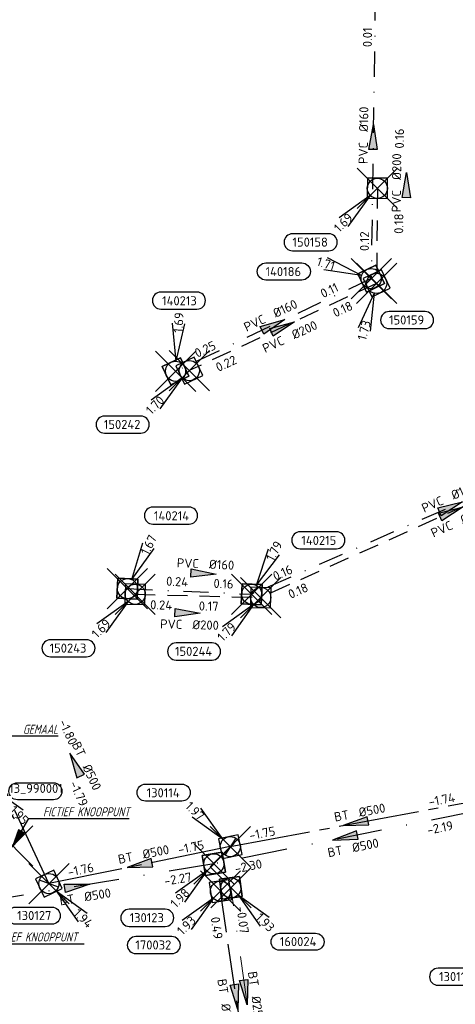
# Model space of a CAD drawing. Header units: metres. Extents: x 153343 to 157271, y 461673 to 467005.
# Tile 147 of 191: x 153756 to 153821, y 466646 to 466792. Entities that reach past the tile are written whole.
import ezdxf
from ezdxf.enums import TextEntityAlignment as Align

# ---------------------------------------------------------------- set-up
doc = ezdxf.new("R2010")
doc.units = ezdxf.units.M
doc.header["$LTSCALE"] = 0.75
doc.header["$PDMODE"] = 3
doc.header["$PDSIZE"] = 3
for name, pattern in [('RI-GWA_BETON', [22, 16, -2, 2, -2]), ('RI-HWA_BETON', [11.4, 9, -2.4]), ('RI-HWA_PVC', [6.4, 4, -2.4]), ('RI-VWA_BETON', [19, 9, -5, 0, -5]), ('RI-VWA_PVC', [11, 5, -3, 0, -3])]:
    doc.linetypes.add(name, pattern=pattern)
doc.layers.get('0').update_dxf_attribs({"lineweight": 25})
doc.layers.get('defpoints').update_dxf_attribs({"lineweight": 25})
for name, color, linetype in [('B-OI-RI-AANPIJLING', 1, 'Continuous'), ('B-OI-RI-GWA_RIOOLPUT_INSPECTIEPUT-S @ 0.75', 11, 'Continuous'), ('B-OI-RI-GWA_TRANSPORTLEIDING_BETON_500-G', 11, 'RI-GWA_BETON'), ('B-OI-RI-HWA_PUTNUMMER-S @ 0.75', 151, 'Continuous'), ('B-OI-RI-HWA_TRANSPORTLEIDING_BETON_300-G', 151, 'RI-HWA_BETON'), ('B-OI-RI-HWA_TRANSPORTLEIDING_PVC_200-G', 151, 'RI-HWA_PVC'), ('B-OI-RI-VWA_PUTNUMMER-S @ 0.75', 33, 'Continuous'), ('B-OI-RI-VWA_TRANSPORTLEIDING_BETON_500-G', 33, 'RI-VWA_BETON'), ('B-OI-RI-VWA_TRANSPORTLEIDING_PVC_160-G', 33, 'RI-VWA_PVC'), ('fictief knooppunt', 7, 'Continuous')]:
    doc.layers.add(name, color=color, linetype=linetype)
for name, color, linetype, lineweight in [('B-OI-RI-GWA_PUTNUMMER-S @ 0.75', 11, 'Continuous', 25), ('B-OI-RI-GWA_STROOMRICHTING-S @ 0.75', 11, 'Continuous', 25), ('B-OI-RI-HWA_RIOOLPUT_INSPECTIEPUT-S', 151, 'Continuous', 25), ('B-OI-RI-HWA_STROOMRICHTING-S @ 0.75', 151, 'Continuous', 25), ('B-OI-RI-VWA_RIOOLPUT_INSPECTIEPUT_BETON-S', 33, 'Continuous', 25), ('B-OI-RI-VWA_STROOMRICHTING-S @ 0.75', 33, 'Continuous', 25), ('B-OI-RI-VWA_TRANSPORTLEIDING_BETON_250-G', 33, 'RI-VWA_BETON', 18), ('N-OI-RI-BIJZONDERDERHEDEN-T18', 134, 'Continuous', 18)]:
    doc.layers.add(name, color=color, linetype=linetype, lineweight=lineweight)
doc.layers.add('inspectieput', color=7, linetype='Continuous', plot=False)
doc.styles.add('NLCS-ISO', font='isocpeur.ttf')
doc.styles.add('NLCS-ISO-M750-T18_CURSIEF', font='NLCS-ISO.ttf', dxfattribs={"oblique": 15, "height": 1.35})

# ---------------------------------------------------------------- blocks, each defined once
blk = doc.blocks.new('*U239')
at = {"ltscale": 0.1}
blk.add_hatch(color=256, dxfattribs=at).paths.add_polyline_path([(2.5, 0), (-2.5, -0.83), (-2.5, 0.83)])
at = {"ltscale": 0.1, "flags": 128}
blk.add_lwpolyline([(2.5, 0), (-2.5, -0.83), (-2.5, 0.83)], close=True, dxfattribs=at)
at = {"ltscale": 0.1, "style": 'NLCS-ISO'}
for tag, p in [('BOBL', (-11.86, -3.24)), ('MAT', (-1, -3.74))]:
    blk.add_attdef(tag, text='', height=1.8, dxfattribs=at).set_placement(p, align=Align.BOTTOM_RIGHT)
for tag, p in [('DIA', (1, -3.74)), ('BOBR', (10.91, -3.24))]:
    blk.add_attdef(tag, text='', height=1.8, dxfattribs=at).set_placement(p, align=Align.BOTTOM_LEFT)
at = {"layer": 'defpoints', "ltscale": 0.1, "style": 'NLCS-ISO', "flags": 1}
blk.add_attdef('JVA', text='', height=1.8, dxfattribs=at).set_placement((0, -1), align=Align.TOP_CENTER)
blk = doc.blocks.new('*U2389')
at = {"ltscale": 0.1}
blk.add_hatch(color=256, dxfattribs=at).paths.add_polyline_path([(2.5, 0), (-2.5, -0.83), (-2.5, 0.83)])
at = {"ltscale": 0.1, "flags": 128}
blk.add_lwpolyline([(2.5, 0), (-2.5, -0.83), (-2.5, 0.83)], close=True, dxfattribs=at)
at = {"ltscale": 0.1, "style": 'NLCS-ISO'}
for tag, p in [('BOBL', (-11.6, 0)), ('MAT', (-1, 0.5))]:
    blk.add_attdef(tag, text='', height=1.8, dxfattribs=at).set_placement(p, align=Align.BOTTOM_RIGHT)
for tag, p in [('DIA', (1, 0.5)), ('BOBR', (10.66, 0))]:
    blk.add_attdef(tag, text='', height=1.8, dxfattribs=at).set_placement(p, align=Align.BOTTOM_LEFT)
at = {"layer": 'defpoints', "ltscale": 0.1, "style": 'NLCS-ISO', "flags": 1}
blk.add_attdef('JVA', text='', height=1.8, dxfattribs=at).set_placement((0, -1), align=Align.TOP_CENTER)
blk = doc.blocks.new('*U2412')
at = {"ltscale": 0.1}
blk.add_hatch(color=256, dxfattribs=at).paths.add_polyline_path([(2.5, 0), (-2.5, -0.83), (-2.5, 0.83)])
at = {"ltscale": 0.1, "flags": 128}
blk.add_lwpolyline([(2.5, 0), (-2.5, -0.83), (-2.5, 0.83)], close=True, dxfattribs=at)
at = {"ltscale": 0.1, "style": 'NLCS-ISO'}
for tag, p in [('BOBL', (-3.13, 0)), ('MAT', (-1, -3.74))]:
    blk.add_attdef(tag, text='', height=1.8, dxfattribs=at).set_placement(p, align=Align.BOTTOM_RIGHT)
for tag, p in [('BOBR', (2.18, 0.01)), ('DIA', (1, -3.74))]:
    blk.add_attdef(tag, text='', height=1.8, dxfattribs=at).set_placement(p, align=Align.BOTTOM_LEFT)
at = {"layer": 'defpoints', "ltscale": 0.1, "style": 'NLCS-ISO', "flags": 1}
blk.add_attdef('JVA', text='', height=1.8, dxfattribs=at).set_placement((0, -1), align=Align.TOP_CENTER)
blk = doc.blocks.new('*U2422')
at = {"ltscale": 0.1}
blk.add_hatch(color=256, dxfattribs=at).paths.add_polyline_path([(2.5, 0), (-2.5, -0.83), (-2.5, 0.83)])
at = {"ltscale": 0.1, "flags": 128}
blk.add_lwpolyline([(2.5, 0), (-2.5, -0.83), (-2.5, 0.83)], close=True, dxfattribs=at)
at = {"ltscale": 0.1, "style": 'NLCS-ISO'}
for tag, p in [('BOBL', (-32.19, -3.24)), ('MAT', (-1, -3.74))]:
    blk.add_attdef(tag, text='', height=1.8, dxfattribs=at).set_placement(p, align=Align.BOTTOM_RIGHT)
for tag, p in [('DIA', (1, -3.74)), ('BOBR', (31.24, -3.23))]:
    blk.add_attdef(tag, text='', height=1.8, dxfattribs=at).set_placement(p, align=Align.BOTTOM_LEFT)
at = {"layer": 'defpoints', "ltscale": 0.1, "style": 'NLCS-ISO', "flags": 1}
blk.add_attdef('JVA', text='', height=1.8, dxfattribs=at).set_placement((0, -1), align=Align.TOP_CENTER)
blk = doc.blocks.new('*U2195')
at = {"ltscale": 0.1}
blk.add_hatch(color=256, dxfattribs=at).paths.add_polyline_path([(2.5, 0), (-2.5, -0.83), (-2.5, 0.83)])
at = {"ltscale": 0.1, "flags": 128}
blk.add_lwpolyline([(2.5, 0), (-2.5, -0.83), (-2.5, 0.83)], close=True, dxfattribs=at)
at = {"ltscale": 0.1, "style": 'NLCS-ISO'}
for tag, p in [('BOBL', (-11.16, -3.24)), ('MAT', (-1, -3.74))]:
    blk.add_attdef(tag, text='', height=1.8, dxfattribs=at).set_placement(p, align=Align.BOTTOM_RIGHT)
for tag, p in [('DIA', (1, -3.74)), ('BOBR', (10.22, -3.24))]:
    blk.add_attdef(tag, text='', height=1.8, dxfattribs=at).set_placement(p, align=Align.BOTTOM_LEFT)
at = {"layer": 'defpoints', "ltscale": 0.1, "style": 'NLCS-ISO', "flags": 1}
blk.add_attdef('JVA', text='', height=1.8, dxfattribs=at).set_placement((0, -1), align=Align.TOP_CENTER)
blk = doc.blocks.new('*U66')
at = {"ltscale": 0.1}
blk.add_hatch(color=256, dxfattribs=at).paths.add_polyline_path([(2.5, 0), (-2.5, -0.83), (-2.5, 0.83)])
at = {"ltscale": 0.1, "flags": 128}
blk.add_lwpolyline([(2.5, 0), (-2.5, -0.83), (-2.5, 0.83)], close=True, dxfattribs=at)
at = {"ltscale": 0.1, "style": 'NLCS-ISO'}
for tag, p in [('BOBL', (-5.66, 0)), ('MAT', (-1, 0.5))]:
    blk.add_attdef(tag, text='', height=1.8, dxfattribs=at).set_placement(p, align=Align.BOTTOM_RIGHT)
for tag, p in [('DIA', (1, 0.5)), ('BOBR', (7.22, 0))]:
    blk.add_attdef(tag, text='', height=1.8, dxfattribs=at).set_placement(p, align=Align.BOTTOM_LEFT)
at = {"layer": 'defpoints', "ltscale": 0.1, "style": 'NLCS-ISO', "flags": 1}
blk.add_attdef('JVA', text='', height=1.8, dxfattribs=at).set_placement((0, -1), align=Align.TOP_CENTER)
blk = doc.blocks.new('*U2202')
at = {"ltscale": 0.1}
blk.add_hatch(color=256, dxfattribs=at).paths.add_polyline_path([(2.5, 0), (-2.5, -0.83), (-2.5, 0.83)])
at = {"ltscale": 0.1, "flags": 128}
blk.add_lwpolyline([(2.5, 0), (-2.5, -0.83), (-2.5, 0.83)], close=True, dxfattribs=at)
at = {"ltscale": 0.1, "style": 'NLCS-ISO'}
for tag, p in [('MAT', (-1, 0.5)), ('BOBL', (-3, -3.24))]:
    blk.add_attdef(tag, text='', height=1.8, dxfattribs=at).set_placement(p, align=Align.BOTTOM_RIGHT)
for tag, p in [('DIA', (1, 0.5)), ('BOBR', (2.06, -3.24))]:
    blk.add_attdef(tag, text='', height=1.8, dxfattribs=at).set_placement(p, align=Align.BOTTOM_LEFT)
at = {"layer": 'defpoints', "ltscale": 0.1, "style": 'NLCS-ISO', "flags": 1}
blk.add_attdef('JVA', text='', height=1.8, dxfattribs=at).set_placement((0, -1), align=Align.TOP_CENTER)
blk = doc.blocks.new('*U2212')
at = {"ltscale": 0.1}
blk.add_hatch(color=256, dxfattribs=at).paths.add_polyline_path([(2.5, 0), (-2.5, -0.83), (-2.5, 0.83)])
at = {"ltscale": 0.1, "flags": 128}
blk.add_lwpolyline([(2.5, 0), (-2.5, -0.83), (-2.5, 0.83)], close=True, dxfattribs=at)
at = {"ltscale": 0.1, "style": 'NLCS-ISO'}
for tag, p in [('BOBL', (-33.88, 0)), ('MAT', (-1, 0.5))]:
    blk.add_attdef(tag, text='', height=1.8, dxfattribs=at).set_placement(p, align=Align.BOTTOM_RIGHT)
for tag, p in [('DIA', (1, 0.5)), ('BOBR', (32.93, -0.01))]:
    blk.add_attdef(tag, text='', height=1.8, dxfattribs=at).set_placement(p, align=Align.BOTTOM_LEFT)
at = {"layer": 'defpoints', "ltscale": 0.1, "style": 'NLCS-ISO', "flags": 1}
blk.add_attdef('JVA', text='', height=1.8, dxfattribs=at).set_placement((0, -1), align=Align.TOP_CENTER)
blk = doc.blocks.new('*U2208')
at = {"ltscale": 0.1}
blk.add_hatch(color=256, dxfattribs=at).paths.add_polyline_path([(2.5, 0), (-2.5, -0.83), (-2.5, 0.83)])
at = {"ltscale": 0.1, "flags": 128}
blk.add_lwpolyline([(2.5, 0), (-2.5, -0.83), (-2.5, 0.83)], close=True, dxfattribs=at)
at = {"ltscale": 0.1, "style": 'NLCS-ISO'}
for tag, p in [('BOBL', (-12.14, 0)), ('MAT', (-1, 0.5))]:
    blk.add_attdef(tag, text='', height=1.8, dxfattribs=at).set_placement(p, align=Align.BOTTOM_RIGHT)
for tag, p in [('DIA', (1, 0.5)), ('BOBR', (11.19, 0))]:
    blk.add_attdef(tag, text='', height=1.8, dxfattribs=at).set_placement(p, align=Align.BOTTOM_LEFT)
at = {"layer": 'defpoints', "ltscale": 0.1, "style": 'NLCS-ISO', "flags": 1}
blk.add_attdef('JVA', text='', height=1.8, dxfattribs=at).set_placement((0, -1), align=Align.TOP_CENTER)
blk = doc.blocks.new('*U2209')
at = {"ltscale": 0.1}
blk.add_hatch(color=256, dxfattribs=at).paths.add_polyline_path([(2.5, 0), (-2.5, -0.83), (-2.5, 0.83)])
at = {"ltscale": 0.1, "flags": 128}
blk.add_lwpolyline([(2.5, 0), (-2.5, -0.83), (-2.5, 0.83)], close=True, dxfattribs=at)
at = {"ltscale": 0.1, "style": 'NLCS-ISO'}
for tag, p in [('BOBL', (-18.74, 0)), ('MAT', (-1, 0.5))]:
    blk.add_attdef(tag, text='', height=1.8, dxfattribs=at).set_placement(p, align=Align.BOTTOM_RIGHT)
for tag, p in [('DIA', (1, 0.5)), ('BOBR', (17.79, 0))]:
    blk.add_attdef(tag, text='', height=1.8, dxfattribs=at).set_placement(p, align=Align.BOTTOM_LEFT)
at = {"layer": 'defpoints', "ltscale": 0.1, "style": 'NLCS-ISO', "flags": 1}
blk.add_attdef('JVA', text='', height=1.8, dxfattribs=at).set_placement((0, -1), align=Align.TOP_CENTER)
blk = doc.blocks.new('*U360')
at = {"ltscale": 0.1}
blk.add_hatch(color=256, dxfattribs=at).paths.add_polyline_path([(-2.5, 0), (2.5, -0.83), (2.5, 0.83)])
at = {"ltscale": 0.1, "flags": 128}
blk.add_lwpolyline([(-2.5, 0), (2.5, -0.83), (2.5, 0.83)], close=True, dxfattribs=at)
at = {"ltscale": 0.1, "style": 'NLCS-ISO'}
for tag, p in [('BOBL', (-3.81, 0)), ('MAT', (-1, 0.5))]:
    blk.add_attdef(tag, text='', height=1.8, dxfattribs=at).set_placement(p, align=Align.BOTTOM_RIGHT)
for tag, p in [('DIA', (1, 0.5)), ('BOBR', (2.87, -3.24))]:
    blk.add_attdef(tag, text='', height=1.8, dxfattribs=at).set_placement(p, align=Align.BOTTOM_LEFT)
at = {"layer": 'defpoints', "ltscale": 0.1, "style": 'NLCS-ISO', "flags": 1}
blk.add_attdef('JVA', text='', height=1.8, dxfattribs=at).set_placement((0, -1), align=Align.TOP_CENTER)
blk = doc.blocks.new('*U365')
at = {"ltscale": 0.1}
blk.add_hatch(color=256, dxfattribs=at).paths.add_polyline_path([(2.5, 0), (-2.5, -0.83), (-2.5, 0.83)])
at = {"ltscale": 0.1, "flags": 128}
blk.add_lwpolyline([(2.5, 0), (-2.5, -0.83), (-2.5, 0.83)], close=True, dxfattribs=at)
at = {"ltscale": 0.1, "style": 'NLCS-ISO'}
for tag, p in [('BOBL', (-18.12, -3.24)), ('MAT', (-1, -3.74))]:
    blk.add_attdef(tag, text='', height=1.8, dxfattribs=at).set_placement(p, align=Align.BOTTOM_RIGHT)
for tag, p in [('DIA', (1, -3.74)), ('BOBR', (17.17, -3.24))]:
    blk.add_attdef(tag, text='', height=1.8, dxfattribs=at).set_placement(p, align=Align.BOTTOM_LEFT)
at = {"layer": 'defpoints', "ltscale": 0.1, "style": 'NLCS-ISO', "flags": 1}
blk.add_attdef('JVA', text='', height=1.8, dxfattribs=at).set_placement((0, -1), align=Align.TOP_CENTER)
blk = doc.blocks.new('*U372')
at = {"ltscale": 0.1}
blk.add_hatch(color=256, dxfattribs=at).paths.add_polyline_path([(-2.5, 0), (2.5, -0.83), (2.5, 0.83)])
at = {"ltscale": 0.1, "flags": 128}
blk.add_lwpolyline([(-2.5, 0), (2.5, -0.83), (2.5, 0.83)], close=True, dxfattribs=at)
at = {"ltscale": 0.1, "style": 'NLCS-ISO'}
for tag, p in [('BOBL', (-17.19, -3.24)), ('MAT', (-1, -3.74))]:
    blk.add_attdef(tag, text='', height=1.8, dxfattribs=at).set_placement(p, align=Align.BOTTOM_RIGHT)
for tag, p in [('DIA', (1, -3.74)), ('BOBR', (16.25, -3.24))]:
    blk.add_attdef(tag, text='', height=1.8, dxfattribs=at).set_placement(p, align=Align.BOTTOM_LEFT)
at = {"layer": 'defpoints', "ltscale": 0.1, "style": 'NLCS-ISO', "flags": 1}
blk.add_attdef('JVA', text='', height=1.8, dxfattribs=at).set_placement((0, -1), align=Align.TOP_CENTER)
blk = doc.blocks.new('*U376')
at = {"ltscale": 0.1}
blk.add_hatch(color=256, dxfattribs=at).paths.add_polyline_path([(-2.5, 0), (2.5, -0.83), (2.5, 0.83)])
at = {"ltscale": 0.1, "flags": 128}
blk.add_lwpolyline([(-2.5, 0), (2.5, -0.83), (2.5, 0.83)], close=True, dxfattribs=at)
at = {"ltscale": 0.1, "style": 'NLCS-ISO'}
for tag, p in [('BOBL', (-9.03, 0)), ('MAT', (-1, 0.5))]:
    blk.add_attdef(tag, text='', height=1.8, dxfattribs=at).set_placement(p, align=Align.BOTTOM_RIGHT)
for tag, p in [('DIA', (1, 0.5)), ('BOBR', (8.09, 0))]:
    blk.add_attdef(tag, text='', height=1.8, dxfattribs=at).set_placement(p, align=Align.BOTTOM_LEFT)
at = {"layer": 'defpoints', "ltscale": 0.1, "style": 'NLCS-ISO', "flags": 1}
blk.add_attdef('JVA', text='', height=1.8, dxfattribs=at).set_placement((0, -1), align=Align.TOP_CENTER)
blk = doc.blocks.new('*U363')
at = {"ltscale": 0.1}
blk.add_hatch(color=256, dxfattribs=at).paths.add_polyline_path([(-2.5, 0), (2.5, -0.83), (2.5, 0.83)])
at = {"ltscale": 0.1, "flags": 128}
blk.add_lwpolyline([(-2.5, 0), (2.5, -0.83), (2.5, 0.83)], close=True, dxfattribs=at)
at = {"ltscale": 0.1, "style": 'NLCS-ISO'}
for tag, p in [('BOBL', (-15.97, 0)), ('MAT', (-1, 0.5))]:
    blk.add_attdef(tag, text='', height=1.8, dxfattribs=at).set_placement(p, align=Align.BOTTOM_RIGHT)
for tag, p in [('DIA', (1, 0.5)), ('BOBR', (15.02, 0))]:
    blk.add_attdef(tag, text='', height=1.8, dxfattribs=at).set_placement(p, align=Align.BOTTOM_LEFT)
at = {"layer": 'defpoints', "ltscale": 0.1, "style": 'NLCS-ISO', "flags": 1}
blk.add_attdef('JVA', text='', height=1.8, dxfattribs=at).set_placement((0, -1), align=Align.TOP_CENTER)
blk = doc.blocks.new('B-SRI-PUT_HWA-SO')
at = {"lineweight": -3, "flags": 128}
blk.add_lwpolyline([(-2, -2), (2, -2), (2, 2), (-2, 2)], close=True, dxfattribs=at)
at = {"lineweight": -3}
blk.add_circle((0, 0), 2, dxfattribs=at)
blk = doc.blocks.new('*U241')
for q in [(-7.6, -5.83), (-5.83, -7.6)]:
    blk.add_line((-1.41, -1.41), q)
blk.add_lwpolyline([(-16.81, -12.39), (-9.65, -12.39, 1), (-9.65, -9.01), (-16.81, -9.01, 1)], format="xyb", close=True)
at = {"ltscale": 0.1, "style": 'NLCS-ISO'}
blk.add_attdef('PUTHGT', text='', height=1.8, rotation=45, dxfattribs=at).set_placement((-8.44, -8.48), align=Align.MIDDLE_LEFT)
blk.add_attdef('PUTNR', text='', height=1.8, dxfattribs=at).set_placement((-13.33, -8.87), align=Align.MIDDLE_CENTER)
blk = doc.blocks.new('*U321')
for q in [(5.83, -7.6), (7.6, -5.83)]:
    blk.add_line((1.41, -1.41), q)
blk.add_lwpolyline([(16.81, -12.39), (9.65, -12.39, -1), (9.65, -9.01), (16.81, -9.01, -1)], format="xyb", close=True)
at = {"ltscale": 0.1, "style": 'NLCS-ISO'}
blk.add_attdef('PUTHGT', text='', height=1.8, rotation=315, dxfattribs=at).set_placement((5.39, -5.43), align=Align.MIDDLE_LEFT)
blk.add_attdef('PUTNR', text='', height=1.8, dxfattribs=at).set_placement((13.33, -8.87), align=Align.MIDDLE_CENTER)
blk = doc.blocks.new('*U261')
for q in [(-3.69, -8.84), (-1.27, -9.5)]:
    blk.add_line((-0.52, -1.93), q)
blk.add_lwpolyline([(2.47, -8.97), (9.63, -8.97, 1), (9.63, -5.59), (2.47, -5.59, 1)], format="xyb", close=True)
at = {"ltscale": 0.1, "style": 'NLCS-ISO'}
blk.add_attdef('PUTHGT', text='', height=1.8, rotation=74.866, dxfattribs=at).set_placement((-3.1, -11.56), align=Align.MIDDLE_LEFT)
blk.add_attdef('PUTNR', text='', height=1.8, dxfattribs=at).set_placement((5.95, -5.45), align=Align.MIDDLE_CENTER)
blk = doc.blocks.new('*U257')
for q in [(3.06, 9.08), (5.31, 7.98)]:
    blk.add_line((0.88, 1.8), q)
blk.add_lwpolyline([(12.22, 16.16), (5.06, 16.16, 1), (5.06, 12.78), (12.22, 12.78, 1)], format="xyb", close=True)
at = {"ltscale": 0.1, "style": 'NLCS-ISO'}
blk.add_attdef('PUTHGT', text='', height=1.8, rotation=63.8576, dxfattribs=at).set_placement((3.34, 6.88), align=Align.MIDDLE_LEFT)
blk.add_attdef('PUTNR', text='', height=1.8, dxfattribs=at).set_placement((8.74, 14.44), align=Align.MIDDLE_CENTER)
blk = doc.blocks.new('*U277')
for q in [(3.32, 8.99), (5.53, 7.82)]:
    blk.add_line((0.93, 1.77), q)
blk.add_lwpolyline([(16.81, 12.39), (9.65, 12.39, 1), (9.65, 9.01), (16.81, 9.01, 1)], format="xyb", close=True)
at = {"ltscale": 0.1, "style": 'NLCS-ISO'}
blk.add_attdef('PUTHGT', text='', height=1.8, rotation=62.2152, dxfattribs=at).set_placement((3.54, 6.78), align=Align.MIDDLE_LEFT)
blk.add_attdef('PUTNR', text='', height=1.8, dxfattribs=at).set_placement((13.33, 10.67), align=Align.MIDDLE_CENTER)
blk = doc.blocks.new('*U267')
for q in [(-0.62, 9.56), (1.87, 9.4)]:
    blk.add_line((0.13, 2), q)
blk.add_lwpolyline([(4.25, 15.71), (-2.91, 15.71, 1), (-2.91, 12.32), (4.25, 12.32, 1)], format="xyb", close=True)
at = {"ltscale": 0.1, "style": 'NLCS-ISO'}
blk.add_attdef('PUTHGT', text='', height=1.8, rotation=86.2343, dxfattribs=at).set_placement((0.47, 7.63), align=Align.MIDDLE_LEFT)
blk.add_attdef('PUTNR', text='', height=1.8, dxfattribs=at).set_placement((0.77, 13.98), align=Align.MIDDLE_CENTER)
blk = doc.blocks.new('*U268')
for q in [(-8.65, 4.11), (-9.42, 1.73)]:
    blk.add_line((-1.9, 0.62), q)
blk.add_lwpolyline([(-20.91, 3.11), (-13.76, 3.11, -1), (-13.76, -0.28), (-20.91, -0.28, -1)], format="xyb", close=True)
at = {"ltscale": 0.1, "style": 'NLCS-ISO'}
blk.add_attdef('PUTHGT', text='', height=1.8, rotation=342.0727, dxfattribs=at).set_placement((-11.38, 3.71), align=Align.MIDDLE_LEFT)
blk.add_attdef('PUTNR', text='', height=1.8, dxfattribs=at).set_placement((-17.44, 1.38), align=Align.MIDDLE_CENTER)
blk = doc.blocks.new('*U314')
for q in [(5.83, -7.6), (7.6, -5.83)]:
    blk.add_line((1.41, -1.41), q)
blk.add_lwpolyline([(13.63, -3.83), (6.48, -3.83, -1), (6.48, -0.45), (13.63, -0.45, -1)], format="xyb", close=True)
at = {"ltscale": 0.1, "style": 'NLCS-ISO'}
blk.add_attdef('PUTNR', text='', height=1.8, dxfattribs=at).set_placement((10.16, -0.31), align=Align.MIDDLE_CENTER)
blk.add_attdef('PUTHGT', text='', height=1.8, rotation=315, dxfattribs=at).set_placement((5.39, -5.43), align=Align.MIDDLE_LEFT)
blk = doc.blocks.new('*U264')
for q in [(-7.6, -5.83), (-5.83, -7.6)]:
    blk.add_line((-1.41, -1.41), q)
blk.add_lwpolyline([(-16.81, -12.39), (-9.65, -12.39, 1), (-9.65, -9.01), (-16.81, -9.01, 1)], format="xyb", close=True)
at = {"ltscale": 0.1, "style": 'NLCS-ISO'}
blk.add_attdef('PUTHGT', text='', height=1.8, rotation=45, dxfattribs=at).set_placement((-8.44, -8.48), align=Align.MIDDLE_LEFT)
blk.add_attdef('PUTNR', text='', height=1.8, dxfattribs=at).set_placement((-13.33, -8.87), align=Align.MIDDLE_CENTER)
blk = doc.blocks.new('*U274')
for q in [(-7.6, -5.83), (-5.83, -7.6)]:
    blk.add_line((-1.41, -1.41), q)
blk.add_lwpolyline([(-16.81, -12.39), (-9.65, -12.39, 1), (-9.65, -9.01), (-16.81, -9.01, 1)], format="xyb", close=True)
at = {"ltscale": 0.1, "style": 'NLCS-ISO'}
blk.add_attdef('PUTHGT', text='', height=1.8, rotation=45, dxfattribs=at).set_placement((-8.44, -8.48), align=Align.MIDDLE_LEFT)
blk.add_attdef('PUTNR', text='', height=1.8, dxfattribs=at).set_placement((-13.33, -8.87), align=Align.MIDDLE_CENTER)
blk = doc.blocks.new('B-SRI-PUT_GWA-SO')
blk.add_line((-1.41, -1.41), (1.41, 1.41))
at = {"lineweight": -3, "flags": 128}
blk.add_lwpolyline([(2, -2), (2, 2), (-2, 2), (-2, -2)], close=True, dxfattribs=at)
at = {"lineweight": -3}
blk.add_circle((0, 0), 2, dxfattribs=at)
blk = doc.blocks.new('*U318')
for q in [(5.83, -7.6), (7.6, -5.83)]:
    blk.add_line((1.41, -1.41), q)
blk.add_lwpolyline([(0.57, -8.05), (-6.59, -8.05, -1), (-6.59, -4.66), (0.57, -4.66, -1)], format="xyb", close=True)
at = {"ltscale": 0.1, "style": 'NLCS-ISO'}
blk.add_attdef('PUTNR', text='', height=1.8, dxfattribs=at).set_placement((-2.91, -4.52), align=Align.MIDDLE_CENTER)
blk.add_attdef('PUTHGT', text='', height=1.8, rotation=315, dxfattribs=at).set_placement((5.39, -5.43), align=Align.MIDDLE_LEFT)
blk = doc.blocks.new('*U320')
for q in [(-5.83, 7.6), (-7.6, 5.83)]:
    blk.add_line((-1.41, 1.41), q)
blk.add_lwpolyline([(-16.81, 12.39), (-9.65, 12.39, -1), (-9.65, 9.01), (-16.81, 9.01, -1)], format="xyb", close=True)
at = {"ltscale": 0.1, "style": 'NLCS-ISO'}
blk.add_attdef('PUTNR', text='', height=1.8, dxfattribs=at).set_placement((-13.33, 10.67), align=Align.MIDDLE_CENTER)
blk.add_attdef('PUTHGT', text='', height=1.8, rotation=315, dxfattribs=at).set_placement((-8.44, 8.48), align=Align.MIDDLE_LEFT)
blk = doc.blocks.new('B-SRI-PUT_VWA-SO')
at = {"flags": 128}
blk.add_lwpolyline([(-2, 2), (2, 2), (2, -2), (-2, -2)], close=True, dxfattribs=at)
at = {"lineweight": -3, "flags": 128}
blk.add_lwpolyline([(2, -2), (2, 2), (-2, 2), (-2, -2)], close=True, dxfattribs=at)
at = {"lineweight": -3}
blk.add_circle((0, 0), 2, dxfattribs=at)

msp = doc.modelspace()

# ---------------------------------------------------------------- linework, layer by layer
at = {"layer": 'B-OI-RI-AANPIJLING', "transparency": 33554610, "flags": 128}
for points in [[(153751.91, 466681.47), (153753.61, 466683.37), (153752.73, 466683.88), (153751.91, 466681.47), (153752.88, 466683.8), (153753.03, 466683.71), (153751.91, 466681.47), (153753.32, 466683.54), (153753.47, 466683.45), (153751.91, 466681.47), (153754.3, 466685.55), (153761.67, 466685.55)], [(153754.9, 466669.2), (153756.6, 466671.1), (153755.72, 466671.61), (153754.9, 466669.2), (153755.87, 466671.53), (153756.02, 466671.44), (153754.9, 466669.2), (153756.31, 466671.27), (153756.46, 466671.18), (153754.9, 466669.2), (153757.29, 466673.28), (153772.22, 466673.28)], [(153748.31, 466658.75), (153750.01, 466656.85), (153749.13, 466656.34), (153748.31, 466658.75), (153749.28, 466656.42), (153749.43, 466656.51), (153748.31, 466658.75), (153749.72, 466656.68), (153749.87, 466656.77), (153748.31, 466658.75), (153750.7, 466654.67), (153765.5, 466654.67)]]:
    msp.add_lwpolyline(points, dxfattribs=at)
at = {"layer": 'B-OI-RI-GWA_TRANSPORTLEIDING_BETON_500-G', "transparency": 33554610}
for p, q in [((153760.27, 466663.6), (153751.91, 466681.47)), ((153787.27, 466669.1), (153824.58, 466676.07)), ((153787.27, 466669.1), (153760.27, 466663.6))]:
    msp.add_line(p, q, dxfattribs=at)
at = {"layer": 'B-OI-RI-HWA_TRANSPORTLEIDING_BETON_300-G', "transparency": 33554610}
msp.add_line((153790.48, 466631.03), (153785.81, 466662.48), dxfattribs=at)
at = {"layer": 'B-OI-RI-HWA_TRANSPORTLEIDING_PVC_200-G', "transparency": 33554610}
for p, q in [((153809.16, 466766.96), (153809.05, 466752.83)), ((153809.05, 466752.83), (153781.17, 466739.86)), ((153848.64, 466731.6), (153791.8, 466706.13)), ((153773.11, 466706.61), (153791.8, 466706.13))]:
    msp.add_line(p, q, dxfattribs=at)
at = {"layer": 'B-OI-RI-VWA_TRANSPORTLEIDING_BETON_250-G', "transparency": 33554610}
msp.add_line((153791.69, 466631.87), (153787.36, 466662.98), dxfattribs=at)
at = {"layer": 'B-OI-RI-VWA_TRANSPORTLEIDING_BETON_500-G', "transparency": 33554610}
for p, q in [((153823.85, 466674.36), (153784.83, 466666.54)), ((153784.83, 466666.54), (153744.19, 466659.86))]:
    msp.add_line(p, q, dxfattribs=at)
at = {"layer": 'B-OI-RI-VWA_TRANSPORTLEIDING_PVC_160-G', "transparency": 33554610}
for p, q in [((153808.85, 466795.65), (153808.24, 466753.54)), ((153808.24, 466753.54), (153779.12, 466739.76)), ((153849.83, 466732.62), (153790.45, 466706.62)), ((153771.96, 466707.45), (153790.45, 466706.62))]:
    msp.add_line(p, q, dxfattribs=at)
at = {"layer": 'fictief knooppunt', "color": 0, "transparency": 33554610}
msp.add_point((153754.9, 466669.2), dxfattribs=at)
at = {"layer": 'inspectieput', "color": 0, "transparency": 33554610}
for p in [(153809.16, 466766.96), (153808.24, 466753.54), (153809.05, 466752.83), (153779.12, 466739.76), (153781.17, 466739.86), (153771.96, 466707.45), (153773.11, 466706.61), (153790.45, 466706.62), (153791.8, 466706.13), (153787.27, 466669.1), (153784.83, 466666.54), (153760.27, 466663.6), (153787.36, 466662.98), (153785.81, 466662.48)]:
    msp.add_point(p, dxfattribs=at)
at = {"layer": 'inspectieput'}
for p in [(153809.16, 466766.96), (153809.16, 466766.96), (153808.24, 466753.54), (153808.24, 466753.54), (153809.05, 466752.83), (153809.05, 466752.83), (153779.12, 466739.76), (153779.12, 466739.76), (153781.17, 466739.86), (153781.17, 466739.86), (153771.96, 466707.45), (153771.96, 466707.45), (153773.11, 466706.61), (153773.11, 466706.61), (153790.45, 466706.62), (153790.45, 466706.62), (153791.8, 466706.13), (153791.8, 466706.13), (153787.27, 466669.1), (153787.27, 466669.1), (153784.83, 466666.54), (153784.83, 466666.54), (153760.27, 466663.6), (153760.27, 466663.6), (153787.36, 466662.98), (153787.36, 466662.98), (153785.81, 466662.48), (153785.81, 466662.48)]:
    msp.add_point(p, dxfattribs=at)

# ---------------------------------------------------------------- block references
at = {"layer": 'B-OI-RI-GWA_PUTNUMMER-S @ 0.75', "color": 0, "transparency": 33554610}
ref = msp.add_blockref('*U314', (153750.72, 466678.93), dxfattribs=dict(at, xscale=0.75, yscale=0.75, zscale=0.75))
ref.add_attrib('PUTNR', '13_990001', dxfattribs={"layer": '0', "ltscale": 0.1, "height": 1.35, "style": 'NLCS-ISO'}).set_placement((153758.34, 466677.76), align=Align.MIDDLE_CENTER)
ref.add_attrib('PUTHGT', '1.95', dxfattribs={"layer": '0', "ltscale": 0.1, "height": 1.35, "rotation": 315, "style": 'NLCS-ISO'}).set_placement((153754.76, 466674.86), align=Align.MIDDLE_LEFT)
at = {"layer": 'B-OI-RI-GWA_PUTNUMMER-S @ 0.75', "color": 0, "transparency": 33554610, "xscale": 0.75, "yscale": 0.75, "zscale": 0.75}
msp.add_blockref('*U320', (153787.27, 466669.1), dxfattribs=at).add_auto_attribs({'PUTNR': '130114', 'PUTHGT': '1.97'})
at = {"layer": 'B-OI-RI-GWA_PUTNUMMER-S @ 0.75', "color": 0, "transparency": 33554610}
ref = msp.add_blockref('*U318', (153760.27, 466663.6), dxfattribs=dict(at, xscale=0.75, yscale=0.75, zscale=0.75))
ref.add_attrib('PUTNR', '130127', dxfattribs={"layer": '0', "ltscale": 0.1, "height": 1.35, "style": 'NLCS-ISO'}).set_placement((153758.09, 466658.86), align=Align.MIDDLE_CENTER)
ref.add_attrib('PUTHGT', '1.94', dxfattribs={"layer": '0', "ltscale": 0.1, "height": 1.35, "rotation": 315, "style": 'NLCS-ISO'}).set_placement((153764.31, 466659.53), align=Align.MIDDLE_LEFT)
at = {"layer": 'B-OI-RI-GWA_RIOOLPUT_INSPECTIEPUT-S @ 0.75', "color": 0, "transparency": 33554610}
for p, xscale, yscale, zscale, rotation in [((153787.27, 466669.1), 0.75, 0.75, 0.75, 191.513831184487), ((153760.27, 466663.6), 0.7499999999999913, 0.7499999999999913, 0.7499999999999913, 115.0712820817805)]:
    msp.add_blockref('B-SRI-PUT_GWA-SO', p, dxfattribs=dict(at, xscale=xscale, yscale=yscale, zscale=zscale, rotation=rotation))
at = {"layer": 'B-OI-RI-GWA_RIOOLPUT_INSPECTIEPUT-S @ 0.75'}
for p, xscale, yscale, zscale, rotation in [((153787.27, 466669.1), 0.75, 0.75, 0.75, 191.513831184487), ((153787.27, 466669.1), 0.75, 0.75, 0.75, 191.513831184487), ((153760.27, 466663.6), 0.749999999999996, 0.749999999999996, 0.749999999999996, 115.0712820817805), ((153760.27, 466663.6), 0.749999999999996, 0.749999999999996, 0.749999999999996, 115.0712820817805)]:
    msp.add_blockref('B-SRI-PUT_GWA-SO', p, dxfattribs=dict(at, xscale=xscale, yscale=yscale, zscale=zscale, rotation=rotation))
at = {"layer": 'B-OI-RI-GWA_STROOMRICHTING-S @ 0.75', "color": 0, "transparency": 33554610, "xscale": 0.75, "yscale": 0.75, "zscale": 0.75}
for name, p, rotation, values in [('*U360', (153764.19, 466681.29), 295.0712820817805, {'MAT': 'BT', 'DIA': '%%c500', 'BOBL': '-1.80', 'BOBR': '-1.79'}), ('*U363', (153805.92, 466672.59), 10.58163552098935, {'MAT': 'BT', 'DIA': '%%c500', 'BOBL': '-1.75', 'BOBR': '-1.74'}), ('*U376', (153773.77, 466666.35), 11.51383118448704, {'MAT': 'BT', 'DIA': '%%c500', 'BOBL': '-1.76', 'BOBR': '-1.75'})]:
    msp.add_blockref(name, p, dxfattribs=dict(at, rotation=rotation)).add_auto_attribs(values)
at = {"layer": 'B-OI-RI-HWA_PUTNUMMER-S @ 0.75', "color": 0, "transparency": 33554610}
ref = msp.add_blockref('*U241', (153809.16, 466766.96), dxfattribs=dict(at, xscale=0.75, yscale=0.75, zscale=0.75))
ref.add_attrib('PUTNR', '150158', dxfattribs={"layer": '0', "ltscale": 0.1, "height": 1.35, "style": 'NLCS-ISO'}).set_placement((153799.16, 466758.96), align=Align.MIDDLE_CENTER)
ref.add_attrib('PUTHGT', '1.69', dxfattribs={"layer": '0', "ltscale": 0.1, "height": 1.35, "rotation": 45, "style": 'NLCS-ISO'}).set_placement((153803.02, 466760.79), align=Align.MIDDLE_LEFT)
ref = msp.add_blockref('*U261', (153809.05, 466752.83), dxfattribs=dict(at, xscale=0.75, yscale=0.75, zscale=0.75))
ref.add_attrib('PUTNR', '150159', dxfattribs={"layer": '0', "ltscale": 0.1, "height": 1.35, "style": 'NLCS-ISO'}).set_placement((153813.51, 466747.39), align=Align.MIDDLE_CENTER)
ref.add_attrib('PUTHGT', '1.73', dxfattribs={"layer": '0', "ltscale": 0.1, "height": 1.35, "rotation": 74.866, "style": 'NLCS-ISO'}).set_placement((153806.8, 466744.42), align=Align.MIDDLE_LEFT)
ref = msp.add_blockref('*U241', (153781.17, 466739.86), dxfattribs=dict(at, xscale=0.75, yscale=0.75, zscale=0.75))
ref.add_attrib('PUTNR', '150242', dxfattribs={"layer": '0', "ltscale": 0.1, "height": 1.35, "style": 'NLCS-ISO'}).set_placement((153771.17, 466731.86), align=Align.MIDDLE_CENTER)
ref.add_attrib('PUTHGT', '1.70', dxfattribs={"layer": '0', "ltscale": 0.1, "height": 1.35, "rotation": 45, "style": 'NLCS-ISO'}).set_placement((153775.03, 466733.69), align=Align.MIDDLE_LEFT)
ref = msp.add_blockref('*U241', (153773.11, 466706.61), dxfattribs=dict(at, xscale=0.75, yscale=0.75, zscale=0.75))
ref.add_attrib('PUTNR', '150243', dxfattribs={"layer": '0', "ltscale": 0.1, "height": 1.35, "style": 'NLCS-ISO'}).set_placement((153763.11, 466698.61), align=Align.MIDDLE_CENTER)
ref.add_attrib('PUTHGT', '1.69', dxfattribs={"layer": '0', "ltscale": 0.1, "height": 1.35, "rotation": 45, "style": 'NLCS-ISO'}).set_placement((153766.97, 466700.44), align=Align.MIDDLE_LEFT)
ref = msp.add_blockref('*U241', (153791.8, 466706.13), dxfattribs=dict(at, xscale=0.75, yscale=0.75, zscale=0.75))
ref.add_attrib('PUTNR', '150244', dxfattribs={"layer": '0', "ltscale": 0.1, "height": 1.35, "style": 'NLCS-ISO'}).set_placement((153781.8, 466698.13), align=Align.MIDDLE_CENTER)
ref.add_attrib('PUTHGT', '1.79', dxfattribs={"layer": '0', "ltscale": 0.1, "height": 1.35, "rotation": 45, "style": 'NLCS-ISO'}).set_placement((153785.66, 466699.96), align=Align.MIDDLE_LEFT)
ref = msp.add_blockref('*U241', (153785.81, 466662.48), dxfattribs=dict(at, xscale=0.75, yscale=0.75, zscale=0.75))
ref.add_attrib('PUTNR', '170032', dxfattribs={"layer": '0', "ltscale": 0.1, "height": 1.35, "style": 'NLCS-ISO'}).set_placement((153775.81, 466654.48), align=Align.MIDDLE_CENTER)
ref.add_attrib('PUTHGT', '1.93', dxfattribs={"layer": '0', "ltscale": 0.1, "height": 1.35, "rotation": 45, "style": 'NLCS-ISO'}).set_placement((153779.67, 466656.31), align=Align.MIDDLE_LEFT)
at = {"layer": 'B-OI-RI-HWA_RIOOLPUT_INSPECTIEPUT-S', "transparency": 33554610}
for p, xscale, yscale, zscale, rotation in [((153809.16, 466766.96), 0.75, 0.75, 0.75, 269.5539696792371), ((153809.16, 466766.96), 0.75, 0.75, 0.75, 269.5539696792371), ((153809.16, 466766.96), 0.75, 0.75, 0.75, 269.5539696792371), ((153809.05, 466752.83), 0.750000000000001, 0.750000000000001, 0.750000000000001, 204.9482272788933), ((153809.05, 466752.83), 0.750000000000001, 0.750000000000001, 0.750000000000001, 204.9482272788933), ((153809.05, 466752.83), 0.750000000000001, 0.750000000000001, 0.750000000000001, 204.9482272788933), ((153781.17, 466739.86), 0.75, 0.75, 0.75, 24.9482272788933), ((153781.17, 466739.86), 0.75, 0.75, 0.75, 24.9482272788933), ((153781.17, 466739.86), 0.75, 0.75, 0.75, 24.9482272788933), ((153773.11, 466706.61), 0.75, 0.75, 0.75, 358.5288426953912), ((153773.11, 466706.61), 0.75, 0.75, 0.75, 358.5288426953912), ((153773.11, 466706.61), 0.75, 0.75, 0.75, 358.5288426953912), ((153791.8, 466706.13), 0.7499999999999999, 0.7499999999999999, 0.7499999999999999, 178.5288426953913), ((153791.8, 466706.13), 0.7499999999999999, 0.7499999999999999, 0.7499999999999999, 178.5288426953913), ((153791.8, 466706.13), 0.7499999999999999, 0.7499999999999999, 0.7499999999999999, 178.5288426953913), ((153785.81, 466662.48), 0.75, 0.75, 0.75, 278.4461153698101), ((153785.81, 466662.48), 0.75, 0.75, 0.75, 278.4461153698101), ((153785.81, 466662.48), 0.75, 0.75, 0.75, 278.4461153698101)]:
    msp.add_blockref('B-SRI-PUT_HWA-SO', p, dxfattribs=dict(at, xscale=xscale, yscale=yscale, zscale=zscale, rotation=rotation))
at = {"layer": 'B-OI-RI-HWA_STROOMRICHTING-S @ 0.75', "color": 0, "transparency": 33554610, "xscale": 0.75, "yscale": 0.75, "zscale": 0.75}
for name, p, rotation, values in [('*U66', (153813.47, 466767.45), 89.55396967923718, {'MAT': 'PVC', 'DIA': '%%c200', 'BOBL': '0.18', 'BOBR': '0.16'}), ('*U2195', (153795.11, 466746.34), 24.94822727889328, {'MAT': 'PVC', 'DIA': '%%c200', 'BOBL': '0.22', 'BOBR': '0.18'}), ('*U2422', (153820.22, 466718.86), 24.13714790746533, {'MAT': 'PVC', 'DIA': '%%c200', 'BOBL': '0.18', 'BOBR': '0.01'}), ('*U2412', (153780.92, 466703.84), 358.5288426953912, {'MAT': 'PVC', 'DIA': '%%c200', 'BOBL': '0.24', 'BOBR': '0.17'}), ('*U239', (153788.14, 466646.76), 278.4461153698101, {'MAT': 'BT', 'DIA': '%%c300', 'BOBL': '0.49', 'BOBR': '0.26'})]:
    msp.add_blockref(name, p, dxfattribs=dict(at, rotation=rotation)).add_auto_attribs(values)
at = {"layer": 'B-OI-RI-VWA_PUTNUMMER-S @ 0.75', "color": 0, "transparency": 33554610}
ref = msp.add_blockref('*U268', (153808.24, 466753.54), dxfattribs=dict(at, xscale=0.75, yscale=0.75, zscale=0.75))
ref.add_attrib('PUTNR', '140186', dxfattribs={"layer": '0', "ltscale": 0.1, "height": 1.35, "style": 'NLCS-ISO'}).set_placement((153795.16, 466754.58), align=Align.MIDDLE_CENTER)
ref.add_attrib('PUTHGT', '1.71', dxfattribs={"layer": '0', "ltscale": 0.1, "height": 1.35, "rotation": 342.0727, "style": 'NLCS-ISO'}).set_placement((153800.22, 466756.16), align=Align.MIDDLE_LEFT)
at = {"layer": 'B-OI-RI-VWA_PUTNUMMER-S @ 0.75', "color": 0, "transparency": 33554610, "xscale": 0.75, "yscale": 0.75, "zscale": 0.75}
for name, p, values in [('*U267', (153779.12, 466739.76), {'PUTNR': '140213', 'PUTHGT': '1.69'}), ('*U257', (153771.96, 466707.45), {'PUTNR': '140214', 'PUTHGT': '1.67'}), ('*U277', (153790.45, 466706.62), {'PUTNR': '140215', 'PUTHGT': '1.79'})]:
    msp.add_blockref(name, p, dxfattribs=at).add_auto_attribs(values)
at = {"layer": 'B-OI-RI-VWA_PUTNUMMER-S @ 0.75', "color": 0, "transparency": 33554610}
ref = msp.add_blockref('*U264', (153784.83, 466666.54), dxfattribs=dict(at, xscale=0.75, yscale=0.75, zscale=0.75))
ref.add_attrib('PUTNR', '130123', dxfattribs={"layer": '0', "ltscale": 0.1, "height": 1.35, "style": 'NLCS-ISO'}).set_placement((153774.83, 466658.54), align=Align.MIDDLE_CENTER)
ref.add_attrib('PUTHGT', '1.98', dxfattribs={"layer": '0', "ltscale": 0.1, "height": 1.35, "rotation": 45, "style": 'NLCS-ISO'}).set_placement((153778.69, 466660.37), align=Align.MIDDLE_LEFT)
ref = msp.add_blockref('*U321', (153787.36, 466662.98), dxfattribs=dict(at, xscale=0.75, yscale=0.75, zscale=0.75))
ref.add_attrib('PUTNR', '160024', dxfattribs={"layer": '0', "ltscale": 0.1, "height": 1.35, "style": 'NLCS-ISO'}).set_placement((153797.36, 466654.98), align=Align.MIDDLE_CENTER)
ref.add_attrib('PUTHGT', '1.93', dxfattribs={"layer": '0', "ltscale": 0.1, "height": 1.35, "rotation": 315, "style": 'NLCS-ISO'}).set_placement((153791.4, 466658.91), align=Align.MIDDLE_LEFT)
ref = msp.add_blockref('*U274', (153830.8, 466657.78), dxfattribs=dict(at, xscale=0.75, yscale=0.75, zscale=0.75))
ref.add_attrib('PUTNR', '130118', dxfattribs={"layer": '0', "ltscale": 0.1, "height": 1.35, "style": 'NLCS-ISO'}).set_placement((153820.8, 466649.78), align=Align.MIDDLE_CENTER)
ref.add_attrib('PUTHGT', '2.09', dxfattribs={"layer": '0', "ltscale": 0.1, "height": 1.35, "rotation": 45, "style": 'NLCS-ISO'}).set_placement((153824.47, 466651.42), align=Align.MIDDLE_LEFT)
at = {"layer": 'B-OI-RI-VWA_RIOOLPUT_INSPECTIEPUT_BETON-S', "transparency": 33554610}
for p, xscale, yscale, zscale, rotation in [((153808.24, 466753.54), 0.7500000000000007, 0.7500000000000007, 0.7500000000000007, 205.324181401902), ((153779.12, 466739.76), 0.7500000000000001, 0.7500000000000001, 0.7500000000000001, 25.32418140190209), ((153771.96, 466707.45), 0.75, 0.75, 0.75, 357.4297677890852), ((153790.45, 466706.62), 0.7499999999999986, 0.7499999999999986, 0.7499999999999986, 177.4297677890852), ((153784.83, 466666.54), 0.7499999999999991, 0.7499999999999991, 0.7499999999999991, 189.3342462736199), ((153787.36, 466662.98), 0.7500000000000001, 0.7500000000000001, 0.7500000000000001, 277.9237249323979)]:
    msp.add_blockref('B-SRI-PUT_VWA-SO', p, dxfattribs=dict(at, xscale=xscale, yscale=yscale, zscale=zscale, rotation=rotation))
at = {"layer": 'B-OI-RI-VWA_STROOMRICHTING-S @ 0.75', "color": 0, "transparency": 33554610}
for name, p, xscale, yscale, zscale, rotation, values in [('*U2209', (153808.55, 466774.59), 0.75, 0.75, 0.75, 89.17007881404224, {'MAT': 'PVC', 'DIA': '%%c160', 'BOBL': '0.12', 'BOBR': '0.01'}), ('*U2208', (153793.68, 466746.65), 0.75, 0.75, 0.75, 25.32418140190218, {'MAT': 'PVC', 'DIA': '%%c160', 'BOBL': '0.25', 'BOBR': '0.11'}), ('*U2212', (153820.14, 466719.62), 0.7499999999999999, 0.7499999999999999, 0.7499999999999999, 23.64658549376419, {'MAT': 'PVC', 'DIA': '%%c160', 'BOBL': '0.16', 'BOBR': '-0.05'}), ('*U2202', (153783.29, 466709.67), 0.75, 0.75, 0.75, 357.4297677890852, {'MAT': 'PVC', 'DIA': '%%c160', 'BOBL': '0.24', 'BOBR': '0.16'}), ('*U372', (153804.34, 466670.45), 0.75, 0.75, 0.75, 11.33252099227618, {'MAT': 'BT', 'DIA': '%%c500', 'BOBL': '-2.30', 'BOBR': '-2.19'}), ('*U365', (153764.51, 466663.2), 0.75, 0.75, 0.75, 9.334246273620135, {'MAT': 'BT', 'DIA': '%%c500', 'BOBL': '-2.14', 'BOBR': '-2.27'}), ('*U2389', (153789.52, 466647.42), 0.75, 0.75, 0.75, 277.9237249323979, {'MAT': 'BT', 'DIA': '%%c250', 'BOBL': '-0.07', 'BOBR': '-0.18'})]:
    msp.add_blockref(name, p, dxfattribs=dict(at, xscale=xscale, yscale=yscale, zscale=zscale, rotation=rotation)).add_auto_attribs(values)

# ---------------------------------------------------------------- texts
at = {"layer": 'N-OI-RI-BIJZONDERDERHEDEN-T18', "transparency": 33554610, "style": 'NLCS-ISO-M750-T18_CURSIEF', "oblique": 15, "width": 0.8}
for s, p in [('GEMAAL', (153756.41, 466685.87)), ('FICTIEF KNOOPPUNT', (153759.4, 466673.6)), ('FICTIEF KNOOPPUNT', (153751.62, 466654.99))]:
    msp.add_text(s, height=1.35, dxfattribs=at).set_placement(p)

doc.saveas('drawing.dxf')
